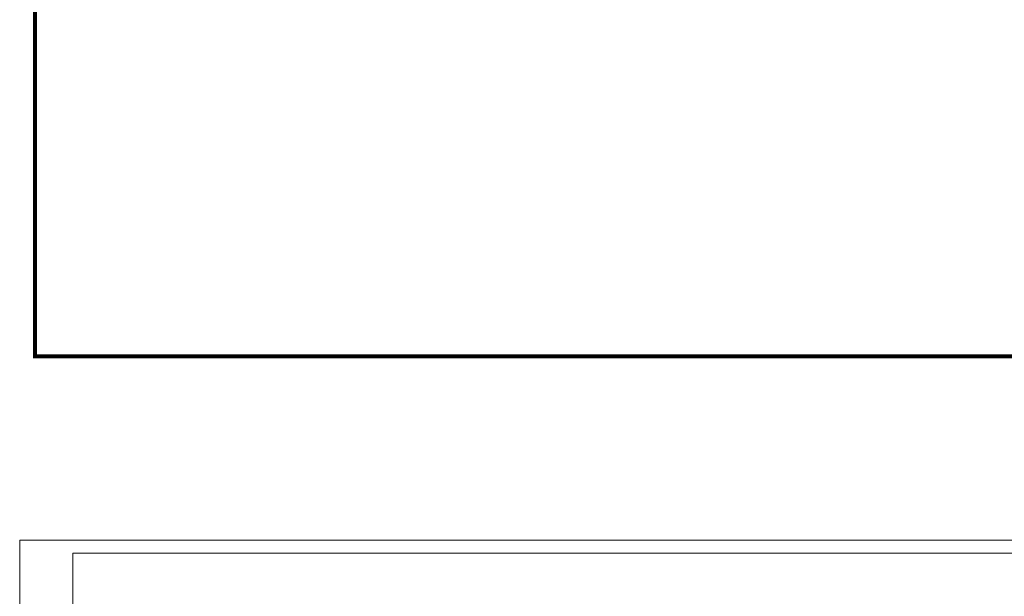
# Model space of a CAD drawing. Extents: x 0 to 362422, y 0 to 4201735.
# Tile 83 of 256: x 359884 to 360256, y 4199973 to 4200190. Entities that reach past the tile are written whole.
import ezdxf

# ---------------------------------------------------------------- set-up
doc = ezdxf.new("R2010")
doc.units = 0
doc.header["$LTSCALE"] = 0.5
doc.header["$MEASUREMENT"] = 0
doc.layers.add('.', color=7, linetype='Continuous', lineweight=15)
doc.layers.add('ХХХ автодор (К)', color=7, linetype='ИК_Водопровод -------в--------')
doc.layers.add('ХХХ оформление', color=7, linetype='ИК_Водопровод -------в--------')
doc.linetypes.add('ИК_Водопровод -------в--------', pattern='A,9,-0.6,["В",Standard,S=1.2,R=0,X=0,Y=-0.6],-1.2', length=10.8)

msp = doc.modelspace()

# ---------------------------------------------------------------- hatches: boundary and pattern name
at = {"layer": '.', "ltscale": 0.149071}
h = msp.add_hatch(color=256, dxfattribs=at)
h.dxf.hatch_style = 1
h.set_gradient(color1=(255, 255, 255), tint=1)
h.paths.add_polyline_path([(359890.241, 4200063.476), (362234.445, 4200063.476), (362234.349, 4201313.892), (359890.241, 4201328.891)], flags=17)
h.paths.add_polyline_path([(359890.241, 4200063.476), (362234.445, 4200063.476), (362234.445, 4201313.891), (359890.241, 4201328.891)], flags=17)

# ---------------------------------------------------------------- linework, layer by layer
at = {"layer": 'Defpoints', "color": 0, "lineweight": 13}
for p, q in [((359884.44, 4199574.223, 267.491), (359884.44, 4199994.223, 267.491)), ((359884.44, 4199994.223, 267.491), (360982.231, 4199994.223, 267.491)), ((359904.44, 4199579.223, 267.491), (359904.44, 4199989.223, 267.491)), ((359904.44, 4199989.223, 267.491), (360971.817, 4199989.223, 267.491))]:
    msp.add_line(p, q, dxfattribs=at)
at = {"layer": 'ХХХ автодор (К)', "linetype": 'ByBlock', "ltscale": 2, "elevation": 533.015}
msp.add_lwpolyline([(359890.241, 4200063.476), (362234.445, 4200063.476), (362234.349, 4201313.892), (359890.241, 4201328.891)], close=True, dxfattribs=at)
msp.add_lwpolyline([(359890.241, 4200063.476), (362234.445, 4200063.476), (362234.349, 4201313.892), (359890.241, 4201328.891)], close=True, dxfattribs=at)
at = {"layer": 'ХХХ оформление', "color": 12, "linetype": 'ByBlock', "ltscale": 1000, "const_width": 1.5, "elevation": 533.015}
msp.add_lwpolyline([(359890.241, 4200063.476), (362234.445, 4200063.476), (362234.445, 4201313.891), (359890.241, 4201328.891)], close=True, dxfattribs=at)
msp.add_lwpolyline([(359890.241, 4200063.476), (362234.445, 4200063.476), (362234.445, 4201313.891), (359890.241, 4201328.891)], close=True, dxfattribs=at)

doc.saveas('drawing.dxf')
